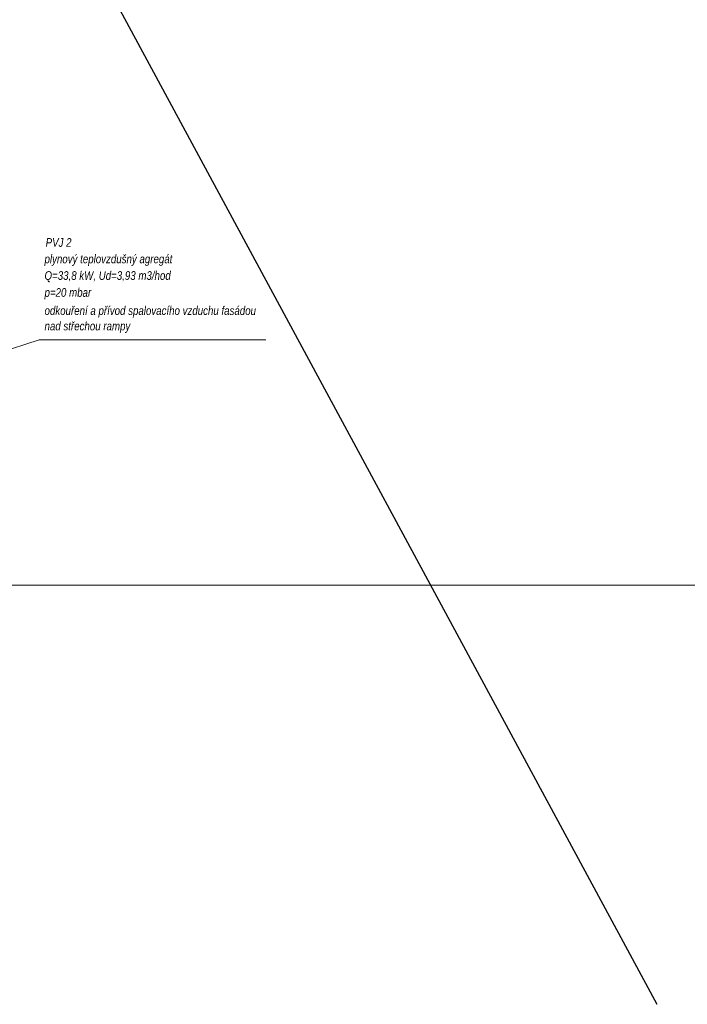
# Model space of a CAD drawing. Header units: millimetres. Extents: x 6435372 to 7248404, y 1559872 to 1886246.
# Tile 4 of 208: x 6548284 to 6569908, y 1725696 to 1757599. Entities that reach past the tile are written whole.
import ezdxf

# ---------------------------------------------------------------- set-up
doc = ezdxf.new("R2010")
doc.units = ezdxf.units.MM
doc.layers.add('matrice DPS', color=122, linetype='Continuous')
doc.layers.add('plyn_popis', color=7, linetype='Continuous', lineweight=18)
doc.styles.add('INDRA', font='ariali.ttf')

msp = doc.modelspace()

# ---------------------------------------------------------------- linework, layer by layer
at = {"layer": 'matrice DPS', "color": 1, "ltscale": 400}
msp.add_line((6497483.7, 1858022.4), (6568923.8, 1725696.1), dxfattribs=at)
at = {"layer": 'plyn_popis', "ltscale": 400}
for p, q in [((6541931.7, 1744937.9), (6548914.3, 1747225.9)), ((6548914.3, 1747225.9), (6556261.2, 1747225.9))]:
    msp.add_line(p, q, dxfattribs=at)
msp.add_lwpolyline([(6591231.3, 1798681.3), (6591231.3, 1739281.3), (6507231.3, 1739281.3), (6507231.3, 1798681.3)], close=True, dxfattribs=at)

# ---------------------------------------------------------------- texts
at = {"layer": 'plyn_popis', "linetype": 'Continuous', "style": 'INDRA', "width": 0.8}
for s, p in [('PVJ 2 ', (6549124.3, 1750240)), ('plynový teplovzdušný agregát', (6549088.3, 1749706.8)), ('Q=33,8 kW, Ud=3,93 m3/hod', (6549088.3, 1749168.2)), ('p=20 mbar', (6549088.3, 1748619.6)), ('odkouření a přívod spalovacího vzduchu fasádou', (6549088.3, 1748031.7)), ('nad střechou rampy', (6549088.3, 1747532.3))]:
    msp.add_text(s, height=281.25, dxfattribs=at).set_placement(p)

doc.saveas('drawing.dxf')
